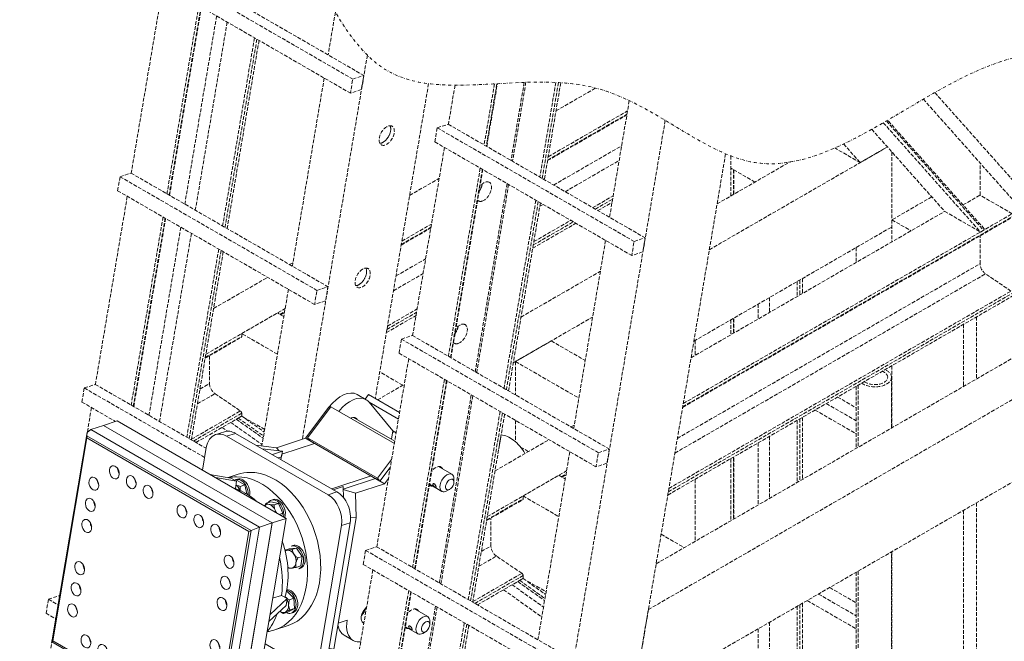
# Model space of a CAD drawing. Header units: millimetres. Extents: x -141576 to -137371, y -691119 to -688149.
# Tile 24 of 26: x -138493 to -137839, y -689558 to -689144. Entities that reach past the tile are written whole.
import ezdxf

# ---------------------------------------------------------------- set-up
doc = ezdxf.new("R2010")
doc.units = ezdxf.units.MM
doc.header["$MEASUREMENT"] = 0
for name, pattern in [('DGN Style 3', [3.461568, 2.472549, -0.989019]), ('DGN Style 4', [3.956078, 1.978039, -0.989019, 0, -0.989019]), ('DGN Style 6', [4.697842, 0, -0.989019, 1.730784, -0.989019, 0, -0.989019])]:
    doc.linetypes.add(name, pattern=pattern)
doc.layers.add('Background', color=7, linetype='DGN Style 6', lineweight=0)
doc.layers.add('Center Line', color=1, linetype='DGN Style 4', lineweight=0)

# ---------------------------------------------------------------- blocks, each defined once
blk = doc.blocks.new('*U66')
at = {"color": 7, "linetype": 'Continuous', "lineweight": 0}
for p, q in [((97.5, 208.6), (86.2, 215.1)), ((100.4, 215), (139.5, 192.4)), ((50.9, 199.1), (21.5, 160.3)), ((52.4, 198.2), (50.9, 199.1)), ((53.4, 199.5), (133, 153.6)), ((101.3, 205.4), (138.1, 184.1)), ((101.3, 205.4), (131, 169.5)), ((133.4, 156.4), (81.7, 186.3)), ((-248.2, 171), (-232.3, 176.3)), ((-215, 182), (-232.3, 176.3)), ((-20.2, 53.8), (-232.3, 176.3)), ((-20.2, 53.8), (-232.3, 176.3)), ((-2.9, 59.5), (-215, 182)), ((-296.9, -95.5), (-252.7, 167.5)), ((-252.9, 163.2), (-253.1, 160.6)), ((-252.7, 167.5), (-252.9, 163.2)), ((-46.8, 44.2), (-252.9, 163.2)), ((-252.7, 167.5), (-248.2, 171)), ((-248.2, 171), (-36.1, 48.6)), ((-80.3, 168.3), (-91.3, 164.7)), ((-66.4, 166.3), (-77.5, 162.7)), ((-77.5, 162.7), (49.8, 89.2)), ((60.8, 92.9), (-66.4, 166.3)), ((24.1, 160.7), (111.8, 110.1)), ((131, 169.5), (129.2, 158.9)), ((131, 169.5), (135.2, 167)), ((264.2, 147.1), (266.6, 161.6)), ((-253.1, 160.6), (-295.9, -94.1)), ((-49.5, 43), (-253.1, 160.6)), ((-103.2, 148.4), (-107.9, 120.1)), ((-14.9, 148.3), (-40.9, 151.6)), ((21.5, 160.3), (-14.9, 148.3)), ((32.8, 153.7), (-8.2, 140.3)), ((32.8, 153.7), (21.5, 160.3)), ((27.2, 157), (114.9, 106.4)), ((-33, 147), (-7.6, 143.8)), ((-7.6, 143.8), (-20.1, 139.6)), ((-14.9, 148.3), (-11.5, 144.3)), ((-14.9, 148.3), (-14.9, 148.3)), ((-11.5, 144.3), (-14.9, 148.3)), ((-8.8, 136.7), (-12.8, 135.4)), ((-9.3, 133.4), (-8.2, 140.3)), ((-8.2, 140.2), (-9.3, 133.4)), ((-8.8, 136.7), (-7.6, 143.8)), ((127.9, 123.6), (114.9, 106.4)), ((205.2, 115), (188.5, 124.6)), ((-98.6, 114.7), (-72.2, 110.2)), ((-63, 114.9), (-75.5, 110.7)), ((103.7, 112.8), (54.3, 96.6)), ((-91.5, 110.7), (-65.1, 106.1)), ((-72.2, 110.2), (-65.1, 106.1)), ((-64, 108.9), (-66, 108.2)), ((-64.4, 107), (-65.8, 106.5)), ((-54.9, 101.5), (-64.4, 107)), ((-54.9, 101.5), (-60.6, 99.6)), ((-52.3, 90.2), (-54.9, 101.5)), ((68.8, 99.7), (56.2, 95.5)), ((69.2, 85.5), (68.8, 99.7)), ((109.2, 109.7), (68.9, 96.4)), ((120.5, 103.1), (84.1, 91.1)), ((109.2, 109.7), (120.5, 103.1)), ((125.5, 109.7), (120.5, 103.1)), ((177.1, 102.3), (192.7, 93.3)), ((207.8, 105.2), (207.8, 109.3)), ((-56, 90.1), (-53.5, 90.9)), ((-56, 90.1), (-53.5, 90.9)), ((49.8, 89.2), (60.8, 92.9)), ((84.1, 91.1), (68.9, 95.9)), ((68.9, 95.9), (84.1, 91.1)), ((84.1, 91.1), (84.9, 60.2)), ((84.1, 91.1), (84.1, 91.1)), ((199, 93.9), (202.5, 96)), ((-22, 80.4), (-27.7, 78.6)), ((-12.3, 78.2), (-22, 80.4)), ((-19.3, 83.2), (-21.4, 82.5)), ((-12.3, 78.2), (-18, 76.4)), ((-7.1, 66), (-12.3, 78.2)), ((-7.1, 66), (-11.6, 64.5)), ((-8.5, 62.7), (-7.1, 66)), ((-64.8, -211.4), (-20.2, 53.8)), ((-64.8, -211.4), (-20.2, 53.8)), ((-47.5, -205.7), (-2.9, 59.5)), ((-36.1, 48.6), (-20.2, 53.8)), ((-2.9, 59.5), (-20.2, 53.8)), ((66.5, 50.4), (39.8, -108.7)), ((77.6, 54.1), (50.8, -105)), ((84.9, 60.2), (57.1, -104.9)), ((77.6, 54.1), (66.5, 50.4)), ((84.9, 60.2), (78, 61.1)), ((-92.3, -211.6), (-49.5, 43)), ((-90.1, -213.5), (-46.8, 44.2)), ((-36.1, 48.6), (-80.7, -216.7)), ((-46.8, 44.2), (-49.5, 43)), ((-46.8, 44.2), (-36.1, 48.6)), ((5.6, 25.5), (3.5, 24.8)), ((1, 21.2), (-4.3, 19.4)), ((10.2, 22.3), (1, 21.2)), ((10.2, 22.3), (4.5, 20.5)), ((17.4, 11.7), (10.2, 22.3)), ((17.4, 11.7), (11.7, 9.8)), ((15.4, -0.1), (17.4, 11.7)), ((15.4, -0.1), (9.7, -2)), ((12.9, -3.7), (15, -3)), ((6.9, -40.8), (-1.7, -32.5)), ((-23.1, -61.1), (-1.4, -41.3)), ((-1.4, -41.3), (-2.9, -50.1)), ((6.9, -40.8), (1.3, -42.7)), ((7.5, -53.6), (6.9, -40.8)), ((-24.6, -69.9), (-2.9, -50.1)), ((-0.6, -58.1), (-6.3, -60)), ((-0.6, -58.1), (7.5, -53.6)), ((7.5, -53.6), (1.8, -55.5)), ((3.5, -59.5), (5.6, -58.9)), ((174.9, -63.8), (158.2, -54.2)), ((73.6, -68.3), (62.6, -71.9)), ((177.5, -73.6), (177.5, -69.6)), ((-17, -80.6), (-0.4, -75.1)), ((146.8, -76.5), (162.4, -85.5)), ((168.7, -84.9), (172.2, -82.8)), ((-296.9, -95.5), (-295.9, -94.1)), ((-86.6, -217), (-296.9, -95.5)), ((-295.9, -94.1), (-92.3, -211.6)), ((-29.3, -97.9), (14.1, -123)), ((70, -87.3), (81.3, -93.9)), ((87.8, -95.7), (88.4, -95.7)), ((87.8, -95.7), (87.8, -95.7)), ((39.8, -108.7), (50.8, -105)), ((51, -104.1), (57.1, -104.9)), ((57.1, -104.9), (57.1, -104.9)), ((27.9, -124.9), (39, -121.3)), ((-47.5, -205.7), (-64.8, -211.4)), ((-92.3, -211.6), (-90.1, -213.5)), ((-90.1, -213.5), (-86.6, -217)), ((-80.7, -216.7), (-86.6, -217)), ((-80.7, -216.7), (-64.8, -211.4))]:
    blk.add_line(p, q, dxfattribs=at)
at = {"color": 7, "linetype": 'Continuous', "lineweight": 0, "flags": 128}
for points in [[(96.2, 209.4), (100.4, 215), (100.4, 215)], [(27.2, 157), (24.1, 160.7), (53.4, 199.5), (53.4, 199.5)], [(-20.2, 53.8), (-232.3, 176.3), (-232.3, 176.3)], [(-20.2, 53.8), (-232.3, 176.3), (-232.3, 176.3)], [(114.9, 106.4), (111.8, 110.1), (129.6, 133.6)], [(-65.1, 106.1), (-66.6, 97.2), (-67.7, 96.9)], [(-64.8, -211.4), (-64.8, -211.4), (-20.2, 53.8)], [(-64.8, -211.4), (-64.8, -211.4), (-20.2, 53.8)], [(-1.4, -41.3), (-8.5, -37.2), (-19.8, -40.9)]]:
    blk.add_lwpolyline(points, dxfattribs=at)
at = {"color": 7, "linetype": 'Continuous', "lineweight": 0, "extrusion": (0, 0, -1)}
for centre, major_axis, ratio, start_param, end_param in [((66.2, 180.5), (-20, -34.6), 0.57735, 1.782564, 3.141593), ((77.5, 174), (-20, -34.6), 0.57735, 1.825774, 3.141593), ((77.5, 174), (-20, -34.6), 0.57735, 3.141593, 3.35336), ((-70.9, 139.8), (-9.4, 28.5), 0.685805, 0, 0.65459), ((-218.5, 117.3), (-2.66, 8.07), 0.685805, 5.366979, 6.283185), ((-218.5, 117.3), (-2.66, 8.07), 0.685805, 0, 3.141593), ((-244.2, 103), (-2.66, 8.07), 0.685805, 0, 3.141593), ((-218.5, 117.3), (-2.66, 8.07), 0.685805, 3.141593, 5.366979), ((-208.2, 120.7), (-2.66, 8.07), 0.685805, 4.353719, 5.071059), ((-197.3, 105), (-2.66, 8.07), 0.685805, 5.366979, 6.283185), ((-197.3, 105), (-2.66, 8.07), 0.685805, 0, 3.141593), ((199, 104.1), (-6.2, -10.8), 0.57735, 0, 3.141593), ((199, 104.1), (-6.2, -10.8), 0.57735, 3.141593, 3.926991), ((-244.2, 103), (-2.66, 8.07), 0.685805, 3.141593, 5.366979), ((-244.2, 103), (-2.66, 8.07), 0.685805, 5.366979, 6.283185), ((-233.8, 106.4), (-2.66, 8.07), 0.685805, 4.353719, 5.071059), ((-197.3, 105), (-2.66, 8.07), 0.685805, 3.141593, 5.366979), ((-186.9, 108.5), (-2.66, 8.07), 0.685805, 4.353719, 5.071059), ((-176.1, 92.8), (-2.66, 8.07), 0.685805, 5.366979, 6.283185), ((-176.1, 92.8), (-2.66, 8.07), 0.685805, 0, 3.141593), ((-176.1, 92.8), (-2.66, 8.07), 0.685805, 3.141593, 5.366979), ((-165.7, 96.2), (-2.66, 8.07), 0.685805, 4.353719, 5.071059), ((56.4, 66.3), (-9.4, 28.5), 0.685805, 0.65459, 2.225387), ((199, 104.1), (-6.2, -10.8), 0.57735, 5.497787, 6.283185), ((-248.7, 76.5), (-2.66, 8.07), 0.685805, 3.141593, 5.366979), ((-248.7, 76.5), (-2.66, 8.07), 0.685805, 5.366979, 6.283185), ((-248.7, 76.5), (-2.66, 8.07), 0.685805, 0, 3.141593), ((-238.3, 79.9), (-2.66, 8.07), 0.685805, 4.353719, 5.071059), ((-133.7, 68.3), (-2.66, 8.07), 0.685805, 5.366979, 6.283185), ((-133.7, 68.3), (-2.66, 8.07), 0.685805, 0, 3.141593), ((-133.7, 68.3), (-2.66, 8.07), 0.685805, 3.141593, 5.366979), ((-123.3, 71.7), (-2.66, 8.07), 0.685805, 4.353719, 5.071059), ((-112.5, 56.1), (-2.66, 8.07), 0.685805, 5.366979, 6.283185), ((-112.5, 56.1), (-2.66, 8.07), 0.685805, 0, 3.141593), ((-253.1, 50), (-2.66, 8.07), 0.685805, 3.141593, 5.366979), ((-253.1, 50), (-2.66, 8.07), 0.685805, 5.366979, 6.283185), ((-253.1, 50), (-2.66, 8.07), 0.685805, 0, 3.141593), ((-242.7, 53.4), (-2.66, 8.07), 0.685805, 4.353719, 5.071059), ((-112.5, 56.1), (-2.66, 8.07), 0.685805, 3.141593, 5.366979), ((-102.1, 59.5), (-2.66, 8.07), 0.685805, 4.353719, 5.071059), ((-91.2, 43.8), (-2.66, 8.07), 0.685805, 5.366979, 6.283185), ((-91.2, 43.8), (-2.66, 8.07), 0.685805, 0, 3.141593), ((-91.2, 43.8), (-2.66, 8.07), 0.685805, 3.141593, 5.366979), ((-80.9, 47.2), (-2.66, 8.07), 0.685805, 4.353719, 5.071059), ((-74.5, 5), (-2.66, 8.07), 0.685805, 5.366979, 6.283185), ((-74.5, 5), (-2.66, 8.07), 0.685805, 0, 3.141593), ((-262, -3.1), (-2.66, 8.07), 0.685805, 3.141593, 5.366979), ((-262, -3.1), (-2.66, 8.07), 0.685805, 5.366979, 6.283185), ((-262, -3.1), (-2.66, 8.07), 0.685805, 0, 3.141593), ((-251.7, 0.3), (-2.66, 8.07), 0.685805, 4.353719, 5.071059), ((-74.5, 5), (-2.66, 8.07), 0.685805, 3.141593, 5.366979), ((-64.1, 8.5), (-2.66, 8.07), 0.685805, 4.353719, 5.071059), ((-266.5, -29.6), (-2.66, 8.07), 0.685805, 5.366979, 6.283185), ((-266.5, -29.6), (-2.66, 8.07), 0.685805, 0, 3.141593), ((-79, -21.5), (-2.66, 8.07), 0.685805, 3.141593, 5.366979), ((-79, -21.5), (-2.66, 8.07), 0.685805, 5.366979, 6.283185), ((-79, -21.5), (-2.66, 8.07), 0.685805, 0, 3.141593), ((-68.6, -18.1), (-2.66, 8.07), 0.685805, 4.353719, 5.071059), ((-266.5, -29.6), (-2.66, 8.07), 0.685805, 3.141593, 5.366979), ((-256.1, -26.2), (-2.66, 8.07), 0.685805, 4.353719, 5.071059), ((-271, -56.1), (-2.66, 8.07), 0.685805, 5.366979, 6.283185), ((-271, -56.1), (-2.66, 8.07), 0.685805, 0, 3.141593), ((-83.4, -48), (-2.66, 8.07), 0.685805, 3.141593, 5.366979), ((-83.4, -48), (-2.66, 8.07), 0.685805, 5.366979, 6.283185), ((-83.4, -48), (-2.66, 8.07), 0.685805, 0, 3.141593), ((-73, -44.6), (-2.66, 8.07), 0.685805, 4.353719, 5.071059), ((-271, -56.1), (-2.66, 8.07), 0.685805, 3.141593, 5.366979), ((-260.6, -52.7), (-2.66, 8.07), 0.685805, 4.353719, 5.071059), ((101.3, -59.2), (-20, -34.6), 0.57735, 0, 0.997166), ((168.7, -74.7), (-6.2, -10.8), 0.57735, 0, 3.141593), ((168.7, -74.7), (-6.2, -10.8), 0.57735, 3.141593, 3.926991), ((-254.2, -94.9), (-2.66, 8.07), 0.685805, 0, 3.141593), ((90, -52.7), (-20, -34.6), 0.57735, 0, 0.599549), ((168.7, -74.7), (-6.2, -10.8), 0.57735, 5.497787, 6.283185), ((-254.2, -94.9), (-2.66, 8.07), 0.685805, 3.141593, 5.366979), ((-254.2, -94.9), (-2.66, 8.07), 0.685805, 5.366979, 6.283185), ((-243.8, -91.5), (-2.66, 8.07), 0.685805, 4.353719, 5.071059), ((-233, -107.1), (-2.66, 8.07), 0.685805, 0, 3.141593), ((-92.3, -101), (-2.66, 8.07), 0.685805, 3.141593, 5.366979), ((-92.3, -101), (-2.66, 8.07), 0.685805, 5.366979, 6.283185), ((-92.3, -101), (-2.66, 8.07), 0.685805, 0, 3.141593), ((-82, -97.6), (-2.66, 8.07), 0.685805, 4.353719, 5.071059), ((101.3, -59.2), (-20, -34.6), 0.57735, 5.971354, 6.283185), ((165.2, 123.4), (-120, -207.8), 0.57735, -0.331247, -0.311831), ((-233, -107.1), (-2.66, 8.07), 0.685805, 3.141593, 5.366979), ((-233, -107.1), (-2.66, 8.07), 0.685805, 5.366979, 6.283185), ((-222.6, -103.7), (-2.66, 8.07), 0.685805, 4.353719, 5.071059), ((-211.8, -119.4), (-2.66, 8.07), 0.685805, 0, 3.141593), ((29.6, -92.8), (-9.4, 28.5), 0.685805, 2.225387, 3.141593), ((-211.8, -119.4), (-2.66, 8.07), 0.685805, 3.141593, 5.366979), ((-211.8, -119.4), (-2.66, 8.07), 0.685805, 5.366979, 6.283185), ((-201.4, -116), (-2.66, 8.07), 0.685805, 4.353719, 5.071059), ((-96.8, -127.6), (-2.66, 8.07), 0.685805, 5.366979, 6.283185), ((-96.8, -127.6), (-2.66, 8.07), 0.685805, 0, 3.141593), ((-86.4, -124.2), (-2.66, 8.07), 0.685805, 4.353719, 5.071059), ((-169.3, -143.9), (-2.66, 8.07), 0.685805, 5.366979, 6.283185), ((-169.3, -143.9), (-2.66, 8.07), 0.685805, 0, 3.141593), ((-96.8, -127.6), (-2.66, 8.07), 0.685805, 3.141593, 5.366979), ((-169.3, -143.9), (-2.66, 8.07), 0.685805, 3.141593, 5.366979), ((-159, -140.5), (-2.66, 8.07), 0.685805, 4.353719, 5.071059), ((-148.1, -156.1), (-2.66, 8.07), 0.685805, 5.366979, 6.283185), ((-148.1, -156.1), (-2.66, 8.07), 0.685805, 0, 3.141593), ((-101.2, -154.1), (-2.66, 8.07), 0.685805, 5.366979, 6.283185), ((-101.2, -154.1), (-2.66, 8.07), 0.685805, 0, 3.141593), ((-148.1, -156.1), (-2.66, 8.07), 0.685805, 3.141593, 5.366979), ((-137.8, -152.7), (-2.66, 8.07), 0.685805, 4.353719, 5.071059), ((-126.9, -168.4), (-2.66, 8.07), 0.685805, 5.366979, 6.283185), ((-126.9, -168.4), (-2.66, 8.07), 0.685805, 0, 3.141593), ((-101.2, -154.1), (-2.66, 8.07), 0.685805, 3.141593, 5.366979), ((-90.9, -150.7), (-2.66, 8.07), 0.685805, 4.353719, 5.071059), ((-126.9, -168.4), (-2.66, 8.07), 0.685805, 3.141593, 5.366979), ((-116.5, -165), (-2.66, 8.07), 0.685805, 4.353719, 5.071059)]:
    blk.add_ellipse(centre, major_axis=major_axis, ratio=ratio, start_param=start_param, end_param=end_param, dxfattribs=at)
at = {"color": 7, "linetype": 'Continuous', "lineweight": 0}
for centre, major_axis, ratio, start_param, end_param in [((77.5, 174), (6.8, 11.7), 0.57735, 0.573631, 0.726763), ((77.5, 174), (6.8, 11.7), 0.57735, 0, 0.573631), ((77.5, 174), (6.8, 11.7), 0.57735, 5.94771, 6.283185), ((-82, 136.2), (9.4, -28.5), 0.685805, 3.141593, 4.057799), ((-82, 136.2), (9.4, -28.5), 0.685805, 2.487002, 3.141593), ((251.8, 164.1), (-14.8, 2.5), 0.443101, 3.026708, 3.141593), ((251.8, 164.1), (-14.8, 2.5), 0.443101, 3.141593, 3.255462), ((271.8, 119.7), (14.4, -43.7), 0.685805, 2.365988, 2.839339), ((271.8, 119.7), (14.4, -43.7), 0.685805, 1.839486, 2.365988), ((-48.3, 14.4), (31.3, -95), 0.685805, 2.930816, 3.072729), ((-48.3, 14.4), (31.3, -95), 0.685805, 0, 2.930816), ((-31.7, 19.9), (31.3, -95), 0.685805, 2.930816, 3.141593), ((-31.7, 19.9), (31.3, -95), 0.685805, 0, 2.930816), ((-61.4, 94), (4.7, -14.2), 0.685805, 3.141593, 3.308022), ((-61.4, 94), (4.7, -14.2), 0.685805, 2.487002, 3.141593), ((-68.3, 91.7), (3.6, -11), 0.685805, 1.607116, 2.40309), ((-59.3, 94.7), (4.7, -14.2), 0.685805, 2.487002, 3.141593), ((-61.4, 94), (4.7, -14.2), 0.685805, 1.009395, 2.487002), ((-59.3, 94.7), (4.7, -14.2), 0.685805, 0.86987, 2.487002), ((202.5, 102.1), (3.75, 6.5), 0.57735, 5.497787, 10.210176), ((202.5, 102.1), (3.75, 6.5), 0.57735, 4.187803, 5.497787), ((-86.3, 2.9), (34.1, -103.5), 0.685805, -3.931519, -3.840279), ((-67.3, 9.1), (28.9, -87.9), 0.685805, 2.487002, 2.66577), ((-67.3, 9.1), (28.9, -87.9), 0.685805, 2.265274, 2.487002), ((45.3, 62.7), (9.4, -28.5), 0.685805, 0.916206, 2.487002), ((202.5, 102.1), (3.75, 6.5), 0.57735, 3.926991, 4.187803), ((-23.6, 65.9), (3.6, -11), 0.685805, 2.748802, 3.544632), ((-16.7, 68.2), (4.7, -14.2), 0.685805, 3.141593, 3.627934), ((-23.6, 65.9), (3.6, -11), 0.685805, 1.701604, 2.748802), ((-16.7, 68.2), (4.7, -14.2), 0.685805, 1.701604, 3.141593), ((-14.6, 68.9), (4.7, -14.2), 0.685805, 1.701604, 3.141593), ((-23.6, 65.9), (3.6, -11), 0.685805, 1.429372, 1.701604), ((-16.7, 68.2), (4.7, -14.2), 0.685805, 0.864553, 1.701604), ((-14.6, 68.9), (4.7, -14.2), 0.685805, 0.734355, 1.701604), ((-67.3, 9.1), (28.9, -87.9), 0.685805, 0.777422, 1.593204), ((8.2, 10.5), (4.7, -14.2), 0.685805, 0.916206, 3.141593), ((10.3, 11.2), (4.7, -14.2), 0.685805, 0.916206, 3.141593), ((1.3, 8.2), (3.6, -11), 0.685805, 3.010601, 3.381355), ((1.3, 8.2), (3.6, -11), 0.685805, 1.963404, 3.010601), ((1.3, 8.2), (3.6, -11), 0.685805, 0.916206, 1.963404), ((-86.3, 2.9), (34.1, -103.5), 0.685805, 0.961253, 1.423915), ((1.3, 8.2), (3.6, -11), 0.685805, 6.152194, 7.199391), ((8.2, 10.5), (4.7, -14.2), 0.685805, 0, 0.916206), ((10.3, 11.2), (4.7, -14.2), 0.685805, 0, 0.916206), ((1.3, 8.2), (3.6, -11), 0.685805, 5.580411, 6.152194), ((-1.2, -45.3), (4.7, -14.2), 0.685805, 0.130808, 2.796225), ((0.9, -44.6), (4.7, -14.2), 0.685805, 0.130808, 2.977867), ((-8.1, -47.6), (3.6, -11), 0.685805, 2.040236, 2.216504), ((-8.1, -47.6), (3.6, -11), 0.685805, 1.178006, 1.815365), ((-86.3, 2.9), (34.1, -103.5), 0.685805, 0.408498, 0.710551), ((-8.1, -47.6), (3.6, -11), 0.685805, 5.5157, 6.413993), ((-8.1, -47.6), (3.6, -11), 0.685805, 0.130808, 1.178006), ((-1.2, -45.3), (4.7, -14.2), 0.685805, 5.680403, 6.283185), ((-1.2, -45.3), (4.7, -14.2), 0.685805, 0, 0.130808), ((0.9, -44.6), (4.7, -14.2), 0.685805, 0, 0.130808), ((100.1, -61), (6.3, 10.8), 0.57735, 1.006561, 2.144427), ((88.7, -54.5), (6.3, 10.8), 0.57735, 4.2732, 5.151578), ((100.1, -61), (6.3, 10.8), 0.57735, 2.144427, 3.141593), ((100.1, -61), (6.3, 10.8), 0.57735, 3.141593, 3.2791), ((172.2, -76.7), (3.75, 6.5), 0.57735, 5.497787, 10.210176), ((172.2, -76.7), (3.75, 6.5), 0.57735, 4.187803, 5.497787), ((-48.3, 14.4), (31.3, -95), 0.685805, 6.139666, 6.283185), ((172.2, -76.7), (3.75, 6.5), 0.57735, 3.926991, 4.187803), ((18.6, -96.4), (9.4, -28.5), 0.685805, 0, 0.916206), ((18.6, -96.4), (9.4, -28.5), 0.685805, 5.628595, 6.283185)]:
    blk.add_ellipse(centre, major_axis=major_axis, ratio=ratio, start_param=start_param, end_param=end_param, dxfattribs=at)
for points in [[(263.9, 146.2), (264, 146.5), (264.1, 146.8), (264.2, 147.1)], [(-60.6, 99.6), (-60.7, 97.9), (-60.8, 96.2), (-60.6, 94.5)], [(-27.7, 78.6), (-26.7, 78), (-25.8, 77.4), (-24.1, 77.1)], [(-16.6, 69.8), (-16.1, 68.5), (-15.3, 67.3), (-14.4, 66.2)], [(-4.2, 19.3), (-3.5, 19.3), (-2.7, 19.3), (-1.3, 19.5)], [(4.5, 20.5), (5.1, 18.5), (5.6, 16.6), (6.9, 14.8)], [(0.6, -3.2), (0.1, -2.8), (-0.3, -2.4), (-0.8, -2)], [(9.7, -2), (7.6, -2.4), (5.5, -2.8), (3.9, -3)], [(1.3, -42.7), (0.7, -45), (0.2, -47.3), (0.3, -49.5)], [(-6.3, -60), (-7.9, -59.1), (-9.4, -58.3), (-10.7, -57.2)]]:
    blk.add_open_spline(points, degree=3, dxfattribs=at)
for points, knots in [([(-65.9, 101.6), (-64.8, 101.1), (-63, 100.4), (-61.2, 99.8), (-60.6, 99.6)], [0, 0, 0, 0, 0.686687, 1, 1, 1, 1]), ([(181.5, 103), (181.1, 102.7), (181, 101.6), (182.5, 99.9), (184.4, 98.6), (185.2, 98.3), (185.4, 98.5), (185.4, 98.5)], [0, 0, 0, 0, 0.250321, 0.567579, 0.6758, 0.991359, 1, 1, 1, 1]), ([(183, 102.9), (182.8, 103), (182.3, 103.3), (181.8, 103.2), (181.5, 103.1), (181.5, 103)], [0, 0, 0, 0, 0.372621, 0.744978, 1, 1, 1, 1]), ([(185.4, 98.5), (185.5, 98.6), (185.6, 98.8), (185.5, 99.7), (184.7, 101.3), (183.7, 102.5), (183.2, 102.8), (183, 102.9)], [0, 0, 0, 0, 0.138942, 0.288644, 0.728562, 0.879594, 1, 1, 1, 1]), ([(-30, 75.2), (-29.9, 75.4), (-29.2, 76.5), (-28.4, 77.7), (-27.7, 78.6)], [0, 0, 0, 0, 0.208447, 1, 1, 1, 1]), ([(-24.1, 77.1), (-23.2, 76.9), (-21.3, 76.6), (-19.1, 76.4), (-18, 76.4)], [0, 0, 0, 0, 0.502181, 1, 1, 1, 1]), ([(-18, 76.4), (-18, 75.6), (-17.8, 73.4), (-17.1, 71.2), (-16.6, 69.8)], [0, 0, 0, 0, 0.368082, 1, 1, 1, 1]), ([(-1.3, 19.5), (-0.4, 19.6), (1.3, 19.9), (3.5, 20.3), (4.5, 20.5)], [0, 0, 0, 0, 0.502181, 1, 1, 1, 1]), ([(6.9, 14.8), (7.6, 13.8), (9, 12), (10.8, 10.6), (11.7, 9.8)], [0, 0, 0, 0, 0.502181, 1, 1, 1, 1]), ([(9.5, 3.5), (9.2, 2), (9.3, 0.1), (9.6, -1.5), (9.7, -2)], [0, 0, 0, 0, 0.729007, 1, 1, 1, 1]), ([(11.7, 9.8), (11.4, 9.1), (10.4, 7), (9.8, 4.9), (9.5, 3.5)], [0, 0, 0, 0, 0.368082, 1, 1, 1, 1]), ([(3.9, -3), (3.2, -3.1), (1.7, -3.2), (0.9, -3.2), (0.6, -3.2)], [0, 0, 0, 0, 0.502181, 1, 1, 1, 1]), ([(-4.2, -39), (-3.4, -39.7), (-1.8, -41), (0.2, -42.1), (1.3, -42.7)], [0, 0, 0, 0, 0.495377, 1, 1, 1, 1]), ([(-3.5, -58.2), (-4.5, -58.7), (-5.6, -59.4), (-6.1, -59.9), (-6.3, -60)], [0, 0, 0, 0, 0.729007, 1, 1, 1, 1]), ([(1.8, -55.5), (1.1, -55.8), (-0.9, -56.8), (-2.5, -57.6), (-3.5, -58.2)], [0, 0, 0, 0, 0.368082, 1, 1, 1, 1]), ([(0.3, -49.5), (0.4, -50.6), (0.6, -52.8), (1.4, -54.6), (1.8, -55.5)], [0, 0, 0, 0, 0.502181, 1, 1, 1, 1]), ([(151.2, -75.8), (150.9, -76.1), (150.7, -77.2), (152.3, -78.9), (154.1, -80.2), (154.9, -80.5), (155.2, -80.3), (155.2, -80.3)], [0, 0, 0, 0, 0.250321, 0.567579, 0.6758, 0.991359, 1, 1, 1, 1]), ([(152.8, -75.9), (152.5, -75.8), (152.1, -75.5), (151.5, -75.6), (151.3, -75.7), (151.2, -75.8)], [0, 0, 0, 0, 0.372621, 0.744978, 1, 1, 1, 1]), ([(155.2, -80.3), (155.2, -80.2), (155.3, -80), (155.2, -79.1), (154.5, -77.5), (153.4, -76.3), (153, -76), (152.8, -75.9)], [0, 0, 0, 0, 0.138942, 0.288644, 0.728562, 0.879594, 1, 1, 1, 1])]:
    blk.add_open_spline(points, degree=3, knots=knots, dxfattribs=at)
blk = doc.blocks.new('*U2')
at = {"layer": 'Background', "color": 9, "linetype": 'DGN Style 3', "lineweight": 0}
for p, q in [((1070.61, 526.22), (1201.5, 450.65)), ((1077.93, 528.62), (1208.82, 453.05)), ((1075.41, 513.17), (1054.23, 388.07)), ((1069.02, 516.86), (1199.91, 441.29)), ((1099.19, 499.44), (1078.01, 374.34)), ((1100.61, 498.62), (1079.43, 373.52)), ((1079.7, 373.36), (1100.88, 498.46)), ((1111.03, 492.61), (1089.85, 367.51)), ((1189.94, 495.24), (1185.11, 466.73)), ((1118.04, 488.56), (1096.86, 363.46)), ((1136.18, 478.08), (1115.01, 352.98)), ((1137.76, 477.17), (1116.58, 352.08)), ((1139.18, 476.35), (1118, 351.26)), ((1211.19, 466.6), (1167.94, 211.16)), ((1182.51, 451.34), (1161.33, 326.24)), ((1251.87, 447.63), (1216.42, 238.2)), ((1269.45, 446.58), (1265.05, 420.58)), ((1295.7, 447.48), (1288.82, 406.86)), ((1297.27, 447.57), (1290.24, 406.04)), ((1290.52, 405.88), (1297.58, 447.58)), ((1315.44, 448.46), (1306.65, 396.56)), ((1316.56, 448.5), (1307.67, 395.97)), ((1336.47, 448.44), (1325.82, 385.5)), ((1338.19, 448.35), (1327.39, 384.59)), ((1339.73, 448.25), (1328.81, 383.77)), ((1336.55, 429.47), (1362.91, 444.69)), ((1588.36, 441.68), (1725.78, 287.12)), ((1385.27, 436.31), (1372.14, 358.75)), ((1580.71, 437.27), (1702, 300.85)), ((1330.95, 396.41), (1383.67, 426.84)), ((1331.03, 396.88), (1383.75, 427.32)), ((1331.4, 399.04), (1384.11, 429.48)), ((1409.15, 423.21), (1232.8, -618.44)), ((1264.93, 420.65), (1395.82, 345.08)), ((1554.08, 421.61), (1618.68, 348.95)), ((1556.12, 422.79), (1620.72, 350.13)), ((1621.11, 351.12), (1556.95, 423.27)), ((1257.62, 418.25), (1388.5, 342.69)), ((1546.39, 417.24), (1594.91, 362.68)), ((1256.03, 408.89), (1386.92, 333.32)), ((1334.99, 380.2), (1380.19, 406.29)), ((1527.7, 407.52), (1538.75, 395.1)), ((1262.44, 405.19), (1241.26, 280.09)), ((1449.28, 400.97), (1281.46, -590.35)), ((1438.49, 337.21), (1556.81, 405.53)), ((1452.74, 399.57), (1452.74, 372.9)), ((1452.74, 399.57), (1452.74, 391.43)), ((1538.75, 395.1), (1521.86, 404.85)), ((1538.75, 395.1), (1556.81, 405.53)), ((1559.83, 402.13), (1559.83, 342.42)), ((1559.83, 402.13), (1559.83, 352.37)), ((1342.64, 375.78), (1378.53, 396.5)), ((1443.64, 367.64), (1491.74, 395.41)), ((1618.39, 373.47), (1618.39, 394.88)), ((1054.14, 388.13), (1185.03, 312.56)), ((1286.22, 391.46), (1265.04, 266.36)), ((1287.63, 390.64), (1266.46, 265.54)), ((1266.73, 265.38), (1287.91, 390.48)), ((1468.8, 382.17), (1452.74, 391.43)), ((1454.43, 390.46), (1454.43, 373.87)), ((1454.8, 374.09), (1454.8, 390.25)), ((1046.82, 385.73), (1177.71, 310.16)), ((1239.29, 373.32), (1258.97, 384.68)), ((1304.05, 381.17), (1282.87, 256.07)), ((1305.07, 380.58), (1283.89, 255.48)), ((1045.23, 376.37), (1176.12, 300.8)), ((1607.05, 366.92), (1618.39, 373.47)), ((1639.77, 361.12), (1618.39, 373.47)), ((1051.63, 372.67), (1030.45, 247.58)), ((1323.21, 370.1), (1302.03, 245)), ((1324.78, 369.19), (1303.61, 244.09)), ((1326.2, 368.37), (1305.03, 243.28)), ((1325.81, 366.07), (1328, 367.33)), ((1361.02, 365.17), (1374.55, 372.98)), ((1362.74, 364.18), (1374.18, 370.79)), ((1364.42, 363.21), (1373.81, 368.63)), ((1586.33, 372.33), (1559.85, 357.05)), ((1421.17, 234.91), (1639.77, 361.12)), ((1426.32, 265.34), (1594.91, 362.68)), ((1594.91, 362.68), (1618.68, 348.95)), ((1075.4, 358.95), (1054.22, 233.85)), ((1076.82, 358.13), (1055.64, 233.03)), ((1055.92, 232.87), (1077.1, 357.97)), ((1234.14, 342.89), (1253.82, 354.25)), ((1321.09, 338.19), (1349.79, 354.76)), ((1321.46, 340.35), (1348.1, 355.73)), ((1321.83, 342.55), (1346.38, 356.72)), ((1420.72, 232.28), (1639.51, 358.59)), ((1420.8, 232.75), (1639.77, 359.17)), ((1559.85, 357.05), (1559.85, 342.44)), ((1559.85, 357.05), (1572.51, 349.74)), ((1087.24, 352.11), (1066.06, 227.01)), ((1094.25, 348.06), (1073.08, 222.97)), ((1233.7, 340.26), (1253.37, 351.62)), ((1233.78, 340.73), (1253.45, 352.09)), ((1428.19, 276.36), (1559.83, 352.37)), ((1618.68, 348.95), (1620.72, 350.13)), ((1369.53, 343.36), (1348.35, 218.26)), ((1618.39, 327.86), (1618.39, 346.4)), ((1112.4, 337.59), (1091.22, 212.49)), ((1113.97, 336.68), (1092.79, 211.58)), ((1115.39, 335.86), (1094.21, 210.76)), ((1536.06, 338.64), (1536.06, 328.7)), ((1159.54, 327.27), (1161.71, 328.53)), ((1230.22, 319.71), (1249.89, 331.07)), ((1417.24, 211.73), (1618.39, 327.86)), ((1228.56, 309.92), (1248.24, 321.28)), ((1313.34, 292.42), (1366.06, 322.85)), ((1415.59, 201.94), (1622.05, 321.14)), ((1638.95, 309.67), (1622.05, 321.14)), ((1109, 298.1), (1144.9, 318.82)), ((1496.89, 316.03), (1496.89, 306.08)), ((1498.6, 317.02), (1498.6, 307.07)), ((1500.29, 317.99), (1500.29, 308.05)), ((1158.72, 310.84), (1141.1, 206.76)), ((1411.23, 176.22), (1639.77, 308.17)), ((1411.6, 178.42), (1638.95, 309.67)), ((1410.87, 174.06), (1639.77, 306.22)), ((1478.51, 305.41), (1478.51, 295.47)), ((1103.85, 267.67), (1156.56, 298.1)), ((1127.66, 281.42), (1151.43, 295.14)), ((1155.65, 292.71), (1151.43, 295.14)), ((1153.12, 294.17), (1156.2, 295.94)), ((1153.49, 293.95), (1156.12, 295.47)), ((1224.21, 284.2), (1243.88, 295.56)), ((1224.58, 286.4), (1244.25, 297.76)), ((1397.97, 97.86), (1746.86, 299.29)), ((1403.12, 128.29), (1702, 300.85)), ((1470.86, 301), (1470.86, 291.06)), ((1223.84, 282.04), (1243.52, 293.4)), ((1308.19, 261.99), (1360.91, 292.42)), ((1452.74, 290.54), (1452.74, 280.59)), ((1454.43, 291.51), (1454.43, 281.57)), ((1454.8, 281.78), (1454.8, 291.73)), ((1615.99, 292.49), (1615.99, 251.19)), ((1127.66, 281.42), (1127.66, 279.47)), ((1151.42, 267.7), (1127.66, 281.42)), ((1607.38, 287.52), (1607.38, 246.22)), ((1103.4, 265.03), (1127.4, 278.89)), ((1103.48, 265.51), (1127.66, 279.47)), ((1233.83, 277.76), (1364.71, 202.2)), ((1241.14, 280.16), (1372.03, 204.59)), ((1333.43, 276.53), (1309.65, 262.81)), ((1333.43, 276.53), (1356.01, 263.49)), ((1428.97, 276.81), (1428.97, 266.87)), ((1232.24, 268.4), (1363.13, 192.83)), ((1103.85, 267.67), (1103.48, 265.51)), ((1106.28, 266.7), (1106.28, 248.15)), ((1238.66, 264.69), (1217.48, 139.6)), ((1309.65, 262.81), (1351.78, 238.49)), ((1309.65, 262.81), (1309.65, 240.6)), ((1234.75, 247.04), (1219.41, 255.9)), ((1559.83, 260.07), (1559.83, 218.77)), ((1262.43, 250.97), (1241.25, 125.87)), ((1263.85, 250.15), (1242.67, 125.05)), ((1242.95, 124.89), (1264.13, 249.99)), ((1559.55, 218.6), (1559.55, 252.4)), ((1023.03, 245.24), (1102.99, 199.08)), ((1030.35, 247.64), (1104, 205.11)), ((1099.92, 244.48), (1106.28, 248.15)), ((1217.93, 237.33), (1235.77, 247.63)), ((1217.93, 237.33), (1234.75, 247.04)), ((1387.66, 37.01), (1746.86, 244.39)), ((1536.06, 246.34), (1536.06, 205.04)), ((1537.31, 247.06), (1537.31, 205.76)), ((1021.44, 235.88), (1043.76, 222.99)), ((1098.26, 234.69), (1109.94, 241.43)), ((1109.94, 241.43), (1126.84, 229.97)), ((1280.26, 240.67), (1259.08, 115.57)), ((1281.28, 240.08), (1260.1, 114.98)), ((1523.7, 239.21), (1536.06, 232.07)), ((1027.84, 232.18), (1025.07, 215.82)), ((1094.28, 211.17), (1126.84, 229.97)), ((1299.43, 229.61), (1278.25, 104.51)), ((1508.73, 230.56), (1536.06, 214.78)), ((1516.22, 234.88), (1536.06, 223.43)), ((1095.61, 209.96), (1127.66, 228.46)), ((1097.3, 208.98), (1127.66, 226.51)), ((1124.1, 224.46), (1141.95, 211.8)), ((1125.39, 225.2), (1127.66, 226.51)), ((1125.39, 225.2), (1142.2, 213.28)), ((1127.66, 228.46), (1127.66, 226.51)), ((1127.66, 226.51), (1142.64, 215.89)), ((1142.95, 217.68), (1127.66, 226.51)), ((1301, 228.7), (1279.82, 103.6)), ((1302.42, 227.88), (1281.24, 102.78)), ((1309.65, 223.7), (1309.65, 209.49)), ((1496.89, 223.72), (1496.89, 182.42)), ((1498.6, 224.72), (1498.6, 183.41)), ((1500.29, 225.69), (1500.29, 184.39)), ((1114.65, 219), (1118.18, 216.5)), ((1120.39, 222.31), (1141.23, 207.54)), ((1227.86, 215.61), (1228.95, 216.24)), ((1346.56, 219.29), (1348.74, 220.55)), ((1296.03, 190.12), (1331.93, 210.84)), ((1478.51, 213.11), (1478.51, 171.81)), ((1312.99, 205.98), (1318.24, 202.94)), ((1345.75, 202.86), (1324.57, 77.77)), ((1470.86, 208.7), (1470.86, 167.4)), ((1452.74, 198.24), (1452.74, 156.94)), ((1454.43, 199.21), (1454.43, 157.91)), ((1454.8, 158.12), (1454.8, 199.43)), ((1290.87, 159.69), (1343.59, 190.12)), ((1314.69, 173.44), (1338.46, 187.16)), ((1338.46, 187.16), (1342.68, 184.73)), ((1340.15, 186.19), (1343.23, 187.96)), ((1340.52, 185.97), (1343.14, 187.49)), ((1428.97, 184.51), (1428.97, 143.21)), ((1290.43, 157.05), (1314.42, 170.91)), ((1290.51, 157.53), (1314.69, 171.49)), ((1314.69, 171.49), (1314.69, 173.44)), ((1314.69, 173.44), (1338.44, 159.72)), ((1607.38, 163.86), (1607.38, -74.89)), ((1615.99, 168.83), (1615.99, -81)), ((1290.87, 159.69), (1290.51, 157.53)), ((1293.31, 140.17), (1293.31, 158.72)), ((1406.44, 147.92), (1421.78, 139.06)), ((1217.35, 139.67), (1348.24, 64.1)), ((1286.95, 136.5), (1293.31, 140.17)), ((1403.12, 128.29), (1421.78, 139.06)), ((1210.03, 137.27), (1340.92, 61.71)), ((1285.29, 126.71), (1296.97, 133.45)), ((1313.87, 121.99), (1296.97, 133.45)), ((1559.55, -40.98), (1559.55, 136.24)), ((1559.83, 136.41), (1559.83, -16.06)), ((1208.45, 127.91), (1339.34, 52.34)), ((1214.87, 124.2), (1193.69, -0.9)), ((1281.31, 103.19), (1313.87, 121.99)), ((1282.64, 101.98), (1314.69, 120.48)), ((1284.32, 101), (1314.69, 118.53)), ((1312.42, 117.22), (1314.69, 118.53)), ((1314.69, 118.53), (1314.69, 120.48)), ((1314.69, 118.53), (1329.67, 107.91)), ((1314.69, 118.53), (1329.98, 109.7)), ((1536.06, 122.68), (1536.06, -24.32)), ((1537.31, 123.4), (1537.31, -25.21)), ((1307.42, 114.33), (1328.26, 99.56)), ((1311.13, 116.48), (1328.98, 103.82)), ((1312.42, 117.22), (1329.23, 105.3)), ((1518.47, 112.53), (1536.06, 102.38)), ((999.24, 104.75), (1005.64, 101.06)), ((1006.55, 107.14), (1006.65, 107.09)), ((1238.65, 110.47), (1217.47, -14.63)), ((1240.06, 109.65), (1218.89, -15.44)), ((1219.16, -15.6), (1240.34, 109.49)), ((1301.68, 111.02), (1327.14, 92.97)), ((1510.99, 108.21), (1536.06, 93.73)), ((1256.48, 100.18), (1235.3, -24.92)), ((1257.5, 99.59), (1236.32, -25.51)), ((1496.89, 100.07), (1496.89, 3.45)), ((1498.6, 101.06), (1498.6, 2.23)), ((1500.29, 102.03), (1500.29, 1.04)), ((1503.5, 103.88), (1536.06, 85.08)), ((1004.06, 91.69), (982.88, -33.41)), ((997.65, 95.38), (1004.06, 91.68)), ((1209.03, 97.59), (1209.53, 97.24)), ((1397.97, 97.86), (1387.66, 37.01)), ((1275.64, 89.11), (1254.46, -35.99)), ((1277.21, 88.2), (1256.04, -36.89)), ((1278.63, 87.39), (1257.46, -37.71)), ((1478.51, 89.45), (1478.51, 16.48)), ((1470.86, 85.04), (1470.86, 21.9))]:
    blk.add_line(p, q, dxfattribs=at)
at = {"layer": 'Background', "color": 9, "linetype": 'DGN Style 3', "lineweight": 0, "flags": 128}
for points in [[(1201.5, 450.65), (1208.82, 453.05), (1207.23, 443.68), (1199.91, 441.29), (1201.5, 450.65)], [(1257.62, 418.25), (1264.93, 420.65), (1264.93, 420.65)], [(1256.03, 408.89), (1256.03, 408.89), (1257.62, 418.25)], [(1046.82, 385.73), (1054.14, 388.13), (1054.14, 388.13)], [(1045.23, 376.37), (1045.23, 376.37), (1046.82, 385.73)], [(1388.5, 342.69), (1395.82, 345.08), (1394.24, 335.71), (1386.92, 333.32), (1388.5, 342.69)], [(1177.71, 310.16), (1185.03, 312.56), (1183.44, 303.19), (1176.12, 300.8), (1177.71, 310.16)], [(1232.24, 268.4), (1232.24, 268.4), (1233.83, 277.76)], [(1233.83, 277.76), (1241.14, 280.16), (1241.14, 280.16)], [(1021.44, 235.88), (1021.44, 235.88), (1023.03, 245.24)], [(1023.03, 245.24), (1030.35, 247.64), (1030.35, 247.63)], [(1364.71, 202.2), (1372.03, 204.59), (1370.45, 195.22), (1363.13, 192.83), (1364.71, 202.2)], [(1210.03, 137.27), (1217.35, 139.67), (1217.35, 139.67)], [(1208.45, 127.91), (1208.45, 127.91), (1210.03, 137.27)], [(997.65, 95.39), (997.65, 95.38), (999.24, 104.75)], [(999.24, 104.75), (1006.55, 107.14), (1006.55, 107.14)]]:
    blk.add_lwpolyline(points, dxfattribs=at)
at = {"layer": 'Background', "color": 9, "linetype": 'DGN Style 3', "lineweight": 0}
for centre, major_axis, ratio, start_param, end_param in [((1224.08, 413.1), (3.57, 6.19), 0.57735, 0.785398, 3.141593), ((1224.08, 413.1), (3.57, 6.19), 0.57735, 3.141593, 6.283185), ((1221.68, 414.48), (3.57, 6.19), 0.57735, 3.713627, 5.941075), ((1224.08, 413.1), (3.57, 6.19), 0.57735, 0, 0.785398), ((1221.68, 414.48), (3.57, 6.19), 0.57735, 3.483703, 3.713627), ((1282.64, 379.29), (3.57, 6.19), 0.57735, 4.523069, 5.289481), ((1288.63, 375.83), (3.57, 6.19), 0.57735, 0, 1.327144), ((1288.63, 375.83), (3.57, 6.19), 0.57735, 3.713627, 6.283185), ((1288.63, 375.83), (3.57, 6.19), 0.57735, 2.958517, 3.141593), ((1288.63, 375.83), (3.57, 6.19), 0.57735, 3.141593, 3.713627), ((1619.83, 350.65), (1.4, 0.22), 0.557643, 6.10123, 6.799362), ((1208.05, 318.42), (3.57, 6.19), 0.57735, 0.785398, 3.141593), ((1208.05, 318.42), (3.57, 6.19), 0.57735, 3.141593, 6.283185), ((1205.65, 319.8), (3.57, 6.19), 0.57735, 3.713627, 5.941075), ((1208.05, 318.42), (3.57, 6.19), 0.57735, 0, 0.785398), ((1205.65, 319.8), (3.57, 6.19), 0.57735, 3.483703, 3.713627), ((1272.6, 281.15), (3.57, 6.19), 0.57735, 0, 1.327144), ((1266.61, 284.61), (3.57, 6.19), 0.57735, 4.523069, 5.289481), ((1272.6, 281.15), (3.57, 6.19), 0.57735, 3.713627, 6.283185), ((1272.6, 281.15), (3.57, 6.19), 0.57735, 2.958517, 3.141593), ((1272.6, 281.15), (3.57, 6.19), 0.57735, 3.141593, 3.713627), ((1548.43, 252.4), (-8.58, 0), 0.57735, 3.141593, 4.081749), ((1548.43, 252.4), (-11.12, 0), 0.57735, 3.141593, 4.046181), ((1548.43, 252.4), (-11.12, 0), 0.57735, 0.666208, 3.141593), ((1548.43, 252.4), (-8.58, 0), 0.57735, 0.63064, 3.141593), ((1110.29, 245.84), (2.83, -4.91), 0.57735, 3.926991, 5.410521), ((1256.57, 186.48), (3.57, 6.19), 0.57735, 0, 1.327144), ((1256.57, 186.48), (3.57, 6.19), 0.57735, 5.895869, 6.283185), ((1256.57, 186.48), (3.57, 6.19), 0.57735, 2.958517, 3.141593), ((1256.57, 186.48), (3.57, 6.19), 0.57735, 3.141593, 3.528909), ((1313.79, 172.01), (0.64, -1.1), 0.57735, 0, 0.785398), ((1313.79, 121), (0.64, -1.1), 0.57735, 0.785398, 2.268928), ((1240.54, 91.8), (3.57, 6.19), 0.57735, 0, 1.327144), ((1240.54, 91.8), (3.57, 6.19), 0.57735, 5.895869, 6.283185), ((1240.54, 91.8), (3.57, 6.19), 0.57735, 2.958517, 3.141593), ((1240.54, 91.8), (3.57, 6.19), 0.57735, 3.141593, 3.528909)]:
    blk.add_ellipse(centre, major_axis=major_axis, ratio=ratio, start_param=start_param, end_param=end_param, dxfattribs=at)
at = {"layer": 'Background', "color": 9, "linetype": 'DGN Style 3', "lineweight": 0, "extrusion": (0, 0, -1)}
for centre, major_axis, start_param, end_param in [((1221.68, 414.48), (-3.57, -6.19), 3.483432, 5.497787), ((1221.68, 414.48), (-3.57, -6.19), 5.497787, 5.941346), ((1282.63, 379.29), (-3.57, -6.19), 4.135764, 4.901087), ((1622.4, 325.55), (-2.83, 4.91), 4.014257, 5.497787), ((1205.65, 319.8), (-3.57, -6.19), 3.483432, 5.497787), ((1205.65, 319.8), (-3.57, -6.19), 5.497787, 5.941346), ((1266.61, 284.61), (-3.57, -6.19), 4.135764, 4.901087), ((1126.76, 279.99), (-0.64, 1.1), 2.356194, 3.141593), ((1126.76, 228.98), (-0.64, 1.1), 0.872665, 2.356194), ((1297.31, 137.86), (-2.83, 4.91), 4.014257, 5.497787)]:
    blk.add_ellipse(centre, major_axis=major_axis, ratio=0.57735, start_param=start_param, end_param=end_param, dxfattribs=at)
at = {"layer": 'Center Line', "color": 1}
blk.add_spline([(980.13, 565.52), (1125.42, 595.56), (1225.16, 455.86), (1362.91, 444.69), (1468.9, 395.11), (1643.24, 465.4), (1834.07, 382.1)], degree=3, dxfattribs=at)
at = {"color": 7, "linetype": 'Continuous', "lineweight": 0, "xscale": 0.5294874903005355, "yscale": 0.5294874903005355, "zscale": 0.5294874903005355}
blk.add_blockref('*U66', (1158.72, 127.01), dxfattribs=at)

msp = doc.modelspace()

# ---------------------------------------------------------------- block references
at = {"color": 7, "linetype": 'Continuous', "lineweight": 13}
msp.add_blockref('*U2', (-139473.05, -689634.45), dxfattribs=at)

doc.saveas('drawing.dxf')
